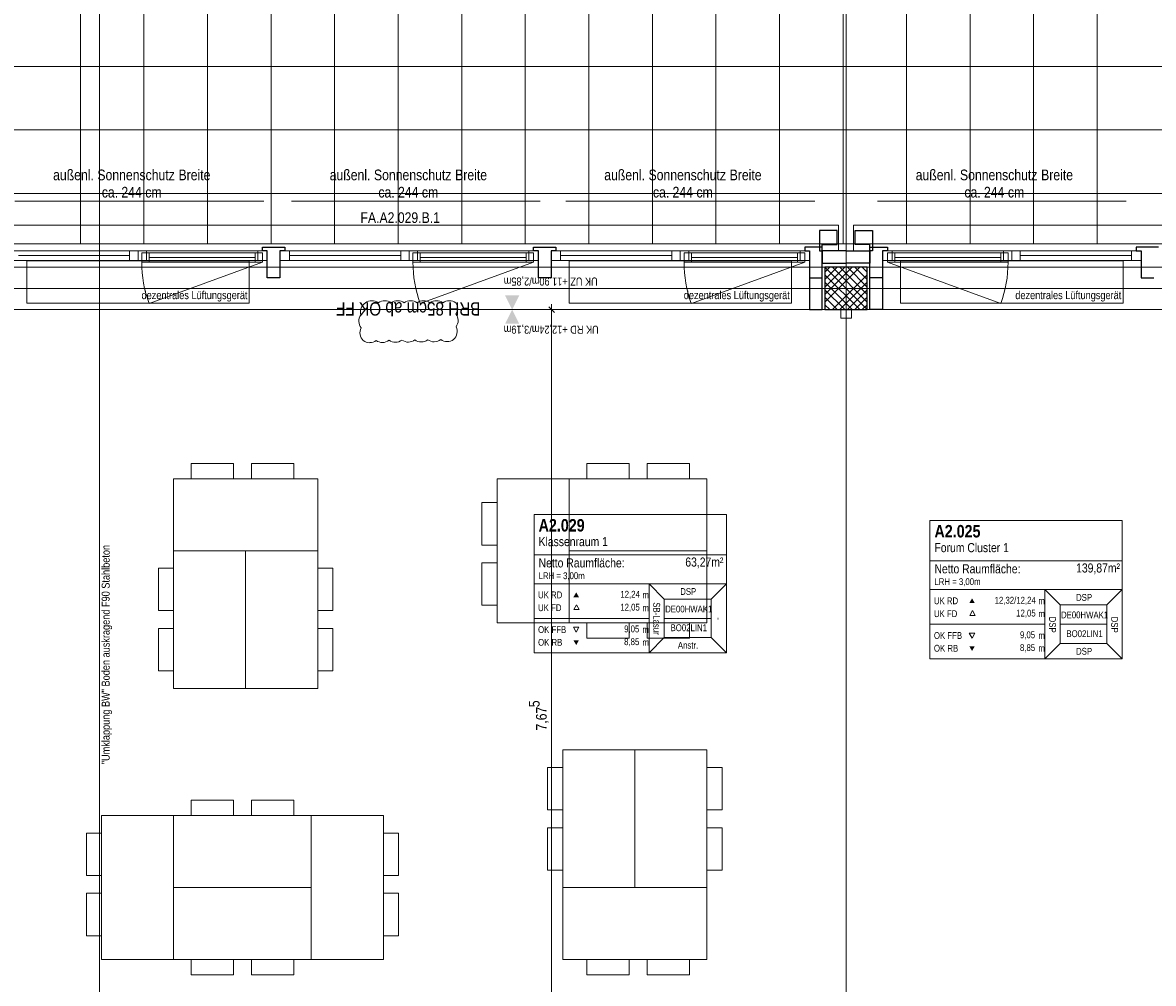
# Model space of a CAD drawing. Extents: x -620 to 300, y 62 to 1112.
# Tile 208 of 235: x -446 to -233, y 643 to 825. Entities that reach past the tile are written whole.
import ezdxf
from ezdxf.lldxf.tags import DXFTag

# ---------------------------------------------------------------- set-up
doc = ezdxf.new("R2010")
doc.units = 0
doc.layers.get('0').update_dxf_attribs({"lineweight": 13})
for name, color, linetype, lineweight, true_color in [('30 -33 Aussenwände- 3 Aussenstützen', 7, 'Continuous', 50, 0x0000dd), ('30 -33 Aussenwände- 7 Fassade_ Elemente', 7, 'Continuous', 9, 0x00aacc), ('30 -34 Innenwände- 6 Elemente', 7, 'Continuous', 9, 0xff6633), ('30 -35 Decken- 1 Konstruktion-Träger- Stahlbeton', 7, 'Continuous', 13, 0x33aa00), ('30 -38 konstruktive Einbauten-Mobile Trennwand', 7, 'Continuous', 9, 0x944cff), ('60- 61 allgemeine Ausstattung- 1 Möbel', 9, 'Continuous', 9, 0x808080), ('60- 61 allgemeine Ausstattung- 4 Terrassen', 9, 'Continuous', 9, 0x808080), ('70 -72 Beschriftung- 1 Beschriftung allgemein', 7, 'Continuous', 9, 0xff6633), ('70 -75 Raumstempel- 1 Raumstempel-A06CPVE3L0', 1, 'Continuous', 50, 0xff0000), ('70 -76 Bemaßung- 2 Allgemein', 9, 'Continuous', 5, 0x808080), ('70 -77 Revision- 2 Wolken', 7, 'Continuous', 18, 0x944cff)]:
    doc.layers.add(name, color=color, linetype=linetype, lineweight=lineweight, true_color=true_color)
doc.layers.add('30 -33 Aussenwände- 8 Sonnenschutz', color=7, linetype='Continuous', lineweight=9)
doc.layers.add('70 -71 Achsen- 1 Gebäudeachsen', color=7, linetype='STRICHPUNKT2-A06CPVE5L0', lineweight=18)
doc.styles.get("Standard").update_dxf_attribs({"font": 'ARIALN.TTF'})
tags = doc.linetypes.add('grob-A06CPVE1L0', pattern=[14, 3, -8, 3]).pattern_tags.tags
tags[8:9] = [DXFTag(74, 4), DXFTag(75, 0), DXFTag(340, '0'), DXFTag(46, 0.0), DXFTag(50, 0.0), DXFTag(44, 0.0), DXFTag(45, 0.0)]
tags[6:7] = [DXFTag(74, 4), DXFTag(75, 0), DXFTag(340, '0'), DXFTag(46, 0.0), DXFTag(50, 0.0), DXFTag(44, 0.0), DXFTag(45, 0.0)]
tags[4:5] = [DXFTag(74, 4), DXFTag(75, 0), DXFTag(340, '0'), DXFTag(46, 0.0), DXFTag(50, 0.0), DXFTag(44, 0.0), DXFTag(45, 0.0)]
tags = doc.linetypes.add('STRICHPUNKT2-A06CPVE5L0', pattern=[12.7, 6.35, -3.175, 0, -3.175]).pattern_tags.tags
tags[10:11] = [DXFTag(74, 4), DXFTag(75, 0), DXFTag(340, '0'), DXFTag(46, 0.0), DXFTag(50, 0.0), DXFTag(44, 0.0), DXFTag(45, 0.0)]
tags[8:9] = [DXFTag(74, 4), DXFTag(75, 0), DXFTag(340, '0'), DXFTag(46, 0.0), DXFTag(50, 0.0), DXFTag(44, 0.0), DXFTag(45, 0.0)]
tags[6:7] = [DXFTag(74, 4), DXFTag(75, 0), DXFTag(340, '0'), DXFTag(46, 0.0), DXFTag(50, 0.0), DXFTag(44, 0.0), DXFTag(45, 0.0)]
tags[4:5] = [DXFTag(74, 4), DXFTag(75, 0), DXFTag(340, '0'), DXFTag(46, 0.0), DXFTag(50, 0.0), DXFTag(44, 0.0), DXFTag(45, 0.0)]

# ---------------------------------------------------------------- blocks, each defined once
blk = doc.blocks.new('Referenz-A06CPVE6L0')
at = {"layer": '30 -33 Aussenwände- 3 Aussenstützen', "color": 0, "lineweight": 9}
for p, q in [((-294.58, 778.45), (-286.58, 770.45)), ((-287.99, 778.45), (-294.58, 771.87)), ((-289.41, 778.45), (-294.58, 773.28)), ((-290.82, 778.45), (-294.58, 774.7)), ((-292.24, 778.45), (-294.58, 776.11)), ((-293.65, 778.45), (-294.58, 777.52)), ((-293.16, 778.45), (-286.58, 771.87)), ((-291.75, 778.45), (-286.58, 773.28)), ((-290.34, 778.45), (-286.58, 774.7)), ((-288.92, 778.45), (-286.58, 776.11)), ((-287.51, 778.45), (-286.58, 777.52)), ((-294.58, 777.04), (-287.99, 770.45)), ((-294.58, 775.62), (-289.41, 770.45)), ((-286.58, 777.04), (-293.16, 770.45)), ((-286.58, 775.62), (-291.75, 770.45)), ((-290.58, 775.45), (-290.58, 773.45)), ((-294.58, 774.21), (-290.82, 770.45)), ((-291.58, 774.45), (-289.58, 774.45)), ((-286.58, 774.21), (-290.34, 770.45)), ((-294.58, 772.8), (-292.24, 770.45)), ((-294.58, 771.38), (-293.65, 770.45)), ((-286.58, 772.8), (-288.92, 770.45)), ((-286.58, 771.38), (-287.51, 770.45))]:
    blk.add_line(p, q, dxfattribs=at)
at = {"layer": '30 -33 Aussenwände- 3 Aussenstützen', "color": 0, "linetype": 'Continuous', "lineweight": 25, "ltscale": 0.25}
for p, q in [((-286.58, 778.45), (-294.58, 778.45)), ((-294.58, 778.45), (-294.58, 770.45)), ((-286.58, 770.45), (-286.58, 778.45)), ((-294.58, 770.45), (-286.58, 770.45))]:
    blk.add_line(p, q, dxfattribs=at)
at = {"layer": '30 -33 Aussenwände- 7 Fassade_ Elemente', "color": 0, "linetype": 'Continuous', "ltscale": 0.13}
for p, q in [((-454.18, 786.39), (-291.98, 786.39)), ((-291.98, 786.39), (-291.98, 781.55)), ((-126.98, 786.39), (-289.18, 786.39)), ((-289.18, 786.39), (-289.18, 781.55)), ((-424.28, 781.55), (-448.68, 781.55)), ((-424.28, 779.75), (-424.28, 781.55)), ((-399.88, 781.55), (-424.28, 781.55)), ((-399.88, 779.75), (-399.88, 781.55)), ((-373.08, 781.55), (-397.48, 781.55)), ((-397.48, 781.55), (-397.48, 779.75)), ((-348.68, 781.55), (-373.08, 781.55)), ((-373.08, 781.55), (-373.08, 779.75)), ((-348.68, 779.75), (-348.68, 781.55)), ((-321.88, 781.55), (-346.28, 781.55)), ((-346.28, 781.55), (-346.28, 779.75)), ((-321.88, 779.75), (-321.88, 781.55)), ((-297.48, 781.55), (-321.88, 781.55)), ((-297.48, 779.75), (-297.48, 781.55)), ((-295.08, 781.55), (-295.08, 770.45)), ((-291.98, 781.55), (-295.08, 781.55)), ((-289.18, 781.55), (-286.08, 781.55)), ((-286.08, 781.55), (-286.08, 770.45)), ((-283.68, 781.55), (-259.28, 781.55)), ((-283.68, 779.75), (-283.68, 781.55)), ((-259.28, 781.55), (-234.88, 781.55)), ((-259.28, 779.75), (-259.28, 781.55)), ((-234.88, 781.55), (-234.88, 779.75)), ((-448.68, 779.75), (-424.28, 779.75)), ((-424.28, 779.75), (-399.88, 779.75)), ((-400.78, 781.2), (-423.58, 781.2)), ((-423.58, 781.2), (-423.58, 779.4)), ((-423.58, 779.4), (-400.78, 779.4)), ((-400.78, 779.4), (-400.78, 781.2)), ((-397.48, 779.75), (-373.08, 779.75)), ((-373.08, 779.75), (-348.68, 779.75)), ((-349.58, 781.2), (-372.38, 781.2)), ((-372.38, 781.2), (-372.38, 779.4)), ((-372.38, 779.4), (-349.58, 779.4)), ((-349.58, 779.4), (-349.58, 781.2)), ((-346.28, 779.75), (-321.88, 779.75)), ((-321.88, 779.75), (-297.48, 779.75)), ((-298.38, 781.2), (-321.18, 781.2)), ((-321.18, 781.2), (-321.18, 779.4)), ((-321.18, 779.4), (-298.38, 779.4)), ((-298.38, 779.4), (-298.38, 781.2)), ((-259.28, 779.75), (-283.68, 779.75)), ((-282.78, 781.2), (-259.98, 781.2)), ((-282.78, 779.4), (-282.78, 781.2)), ((-259.98, 779.4), (-282.78, 779.4)), ((-259.98, 781.2), (-259.98, 779.4)), ((-234.88, 779.75), (-259.28, 779.75)), ((-290.58, 775.45), (-290.58, 773.45)), ((-290.58, 775.45), (-290.58, 773.45)), ((-289.58, 774.45), (-291.58, 774.45)), ((-291.58, 774.45), (-289.58, 774.45)), ((-295.08, 770.45), (-451.08, 770.45)), ((-286.08, 770.45), (-130.08, 770.45))]:
    blk.add_line(p, q, dxfattribs=at)
at = {"layer": '30 -33 Aussenwände- 7 Fassade_ Elemente', "color": 0, "linetype": 'Continuous', "lineweight": 25, "ltscale": 0.25}
for p, q in [((-292.28, 785.39), (-295.58, 785.39)), ((-295.58, 785.39), (-295.58, 781.55)), ((-292.28, 782.75), (-292.28, 785.39)), ((-288.88, 782.75), (-288.88, 785.39)), ((-288.88, 785.39), (-285.58, 785.39)), ((-285.58, 785.39), (-285.58, 781.55)), ((-400.78, 781.55), (-400.78, 782.25)), ((-400.78, 782.25), (-396.58, 782.25)), ((-399.88, 781.55), (-400.78, 781.55)), ((-399.88, 776.45), (-399.88, 781.55)), ((-396.58, 781.55), (-397.48, 781.55)), ((-397.48, 781.55), (-397.48, 776.45)), ((-396.58, 782.25), (-396.58, 781.55)), ((-349.58, 781.55), (-349.58, 782.25)), ((-349.58, 782.25), (-345.38, 782.25)), ((-348.68, 781.55), (-349.58, 781.55)), ((-348.68, 776.45), (-348.68, 781.55)), ((-345.38, 781.55), (-346.28, 781.55)), ((-346.28, 781.55), (-346.28, 776.45)), ((-345.38, 782.25), (-345.38, 781.55)), ((-298.38, 782.25), (-298.38, 781.55)), ((-295.08, 782.25), (-298.38, 782.25)), ((-298.38, 781.55), (-297.48, 781.55)), ((-297.48, 781.55), (-297.48, 776.45)), ((-295.58, 781.55), (-295.08, 781.55)), ((-295.08, 781.55), (-295.08, 782.75)), ((-295.08, 782.75), (-292.28, 782.75)), ((-295.08, 776.45), (-295.08, 782.25)), ((-290.58, 781.55), (-295.08, 781.55)), ((-295.08, 781.55), (-295.08, 779.25)), ((-290.58, 781.55), (-286.08, 781.55)), ((-286.08, 782.75), (-288.88, 782.75)), ((-286.08, 781.55), (-286.08, 782.75)), ((-286.08, 776.45), (-286.08, 782.25)), ((-286.08, 782.25), (-282.78, 782.25)), ((-286.08, 781.55), (-286.08, 779.25)), ((-285.58, 781.55), (-286.08, 781.55)), ((-282.78, 781.55), (-283.68, 781.55)), ((-283.68, 781.55), (-283.68, 776.45)), ((-282.78, 782.25), (-282.78, 781.55)), ((-235.78, 782.25), (-235.78, 781.55)), ((-231.58, 782.25), (-235.78, 782.25)), ((-235.78, 781.55), (-234.88, 781.55)), ((-234.88, 781.55), (-234.88, 776.45)), ((-295.08, 779.25), (-290.58, 779.25)), ((-286.08, 779.25), (-290.58, 779.25)), ((-397.48, 776.45), (-399.88, 776.45)), ((-346.28, 776.45), (-348.68, 776.45)), ((-297.48, 776.45), (-295.08, 776.45)), ((-297.48, 776.45), (-297.48, 770.45)), ((-295.08, 770.45), (-295.08, 776.45)), ((-283.68, 776.45), (-286.08, 776.45)), ((-286.08, 770.45), (-286.08, 776.45)), ((-283.68, 776.45), (-283.68, 770.45)), ((-234.88, 776.45), (-232.48, 776.45)), ((-297.48, 770.45), (-295.08, 770.45)), ((-283.68, 770.45), (-286.08, 770.45))]:
    blk.add_line(p, q, dxfattribs=at)
at = {"layer": '30 -33 Aussenwände- 7 Fassade_ Elemente', "color": 0, "linetype": 'Continuous', "lineweight": 18, "ltscale": 0.18}
for p, q in [((-424.28, 781.55), (-425.88, 781.55)), ((-425.88, 781.55), (-425.88, 779.75)), ((-422.68, 781.55), (-424.28, 781.55)), ((-424.28, 781.55), (-424.28, 779.75)), ((-422.68, 779.75), (-422.68, 781.55)), ((-399.88, 781.55), (-401.68, 781.55)), ((-401.68, 781.55), (-401.68, 779.75)), ((-399.88, 779.75), (-399.88, 781.55)), ((-395.68, 781.55), (-397.48, 781.55)), ((-397.48, 781.55), (-397.48, 779.75)), ((-395.68, 779.75), (-395.68, 781.55)), ((-373.08, 781.55), (-374.68, 781.55)), ((-374.68, 781.55), (-374.68, 779.75)), ((-373.08, 779.75), (-373.08, 781.55)), ((-371.48, 781.55), (-373.08, 781.55)), ((-371.48, 779.75), (-371.48, 781.55)), ((-348.68, 781.55), (-350.48, 781.55)), ((-350.48, 781.55), (-350.48, 779.75)), ((-348.68, 779.75), (-348.68, 781.55)), ((-344.48, 781.55), (-346.28, 781.55)), ((-346.28, 781.55), (-346.28, 779.75)), ((-344.48, 779.75), (-344.48, 781.55)), ((-321.88, 781.55), (-323.48, 781.55)), ((-323.48, 781.55), (-323.48, 779.75)), ((-321.88, 779.75), (-321.88, 781.55)), ((-320.28, 781.55), (-321.88, 781.55)), ((-320.28, 779.75), (-320.28, 781.55)), ((-297.48, 781.55), (-299.28, 781.55)), ((-299.28, 781.55), (-299.28, 779.75)), ((-297.48, 779.75), (-297.48, 781.55)), ((-283.68, 781.55), (-281.88, 781.55)), ((-283.68, 779.75), (-283.68, 781.55)), ((-281.88, 781.55), (-281.88, 779.75)), ((-260.88, 781.55), (-259.28, 781.55)), ((-260.88, 779.75), (-260.88, 781.55)), ((-259.28, 781.55), (-257.68, 781.55)), ((-259.28, 779.75), (-259.28, 781.55)), ((-257.68, 781.55), (-257.68, 779.75)), ((-236.68, 781.55), (-234.88, 781.55)), ((-236.68, 779.75), (-236.68, 781.55)), ((-234.88, 781.55), (-234.88, 779.75)), ((-425.88, 780.65), (-446.88, 780.65)), ((-425.88, 779.75), (-424.28, 779.75)), ((-424.28, 779.75), (-422.68, 779.75)), ((-422.18, 781.2), (-423.58, 781.2)), ((-423.58, 781.2), (-423.58, 779.4)), ((-423.58, 779.4), (-422.18, 779.4)), ((-422.18, 779.4), (-422.18, 781.2)), ((-422.18, 780.3), (-402.18, 780.3)), ((-400.78, 781.2), (-402.18, 781.2)), ((-402.18, 781.2), (-402.18, 779.4)), ((-402.18, 779.4), (-400.78, 779.4)), ((-401.68, 779.75), (-399.88, 779.75)), ((-400.78, 779.4), (-400.78, 781.2)), ((-397.48, 779.75), (-395.68, 779.75)), ((-374.68, 780.65), (-395.68, 780.65)), ((-374.68, 779.75), (-373.08, 779.75)), ((-373.08, 779.75), (-371.48, 779.75)), ((-370.98, 781.2), (-372.38, 781.2)), ((-372.38, 781.2), (-372.38, 779.4)), ((-372.38, 779.4), (-370.98, 779.4)), ((-370.98, 779.4), (-370.98, 781.2)), ((-370.98, 780.3), (-350.98, 780.3)), ((-349.58, 781.2), (-350.98, 781.2)), ((-350.98, 781.2), (-350.98, 779.4)), ((-350.98, 779.4), (-349.58, 779.4)), ((-350.48, 779.75), (-348.68, 779.75)), ((-349.58, 779.4), (-349.58, 781.2)), ((-346.28, 779.75), (-344.48, 779.75)), ((-323.48, 780.65), (-344.48, 780.65)), ((-323.48, 779.75), (-321.88, 779.75)), ((-321.88, 779.75), (-320.28, 779.75)), ((-319.78, 781.2), (-321.18, 781.2)), ((-321.18, 781.2), (-321.18, 779.4)), ((-321.18, 779.4), (-319.78, 779.4)), ((-319.78, 779.4), (-319.78, 781.2)), ((-319.78, 780.3), (-299.78, 780.3)), ((-298.38, 781.2), (-299.78, 781.2)), ((-299.78, 781.2), (-299.78, 779.4)), ((-299.78, 779.4), (-298.38, 779.4)), ((-299.28, 779.75), (-297.48, 779.75)), ((-298.38, 779.4), (-298.38, 781.2)), ((-281.88, 779.75), (-283.68, 779.75)), ((-282.78, 781.2), (-281.38, 781.2)), ((-282.78, 779.4), (-282.78, 781.2)), ((-281.38, 779.4), (-282.78, 779.4)), ((-281.38, 781.2), (-281.38, 779.4)), ((-261.38, 780.3), (-281.38, 780.3)), ((-261.38, 781.2), (-259.98, 781.2)), ((-261.38, 779.4), (-261.38, 781.2)), ((-259.98, 779.4), (-261.38, 779.4)), ((-259.28, 779.75), (-260.88, 779.75)), ((-259.98, 781.2), (-259.98, 779.4)), ((-257.68, 779.75), (-259.28, 779.75)), ((-257.68, 780.65), (-236.68, 780.65)), ((-234.88, 779.75), (-236.68, 779.75))]:
    blk.add_line(p, q, dxfattribs=at)
at = {"layer": '30 -33 Aussenwände- 7 Fassade_ Elemente', "color": 0, "linetype": 'grob-A06CPVE1L0', "ltscale": 0.13}
for p, q in [((-445.28, 779.65), (-403.28, 779.65)), ((-445.28, 771.65), (-445.28, 779.65)), ((-400.78, 779.4), (-422.2, 771.61)), ((-403.28, 779.65), (-403.28, 771.65)), ((-349.58, 779.4), (-371, 771.61)), ((-342.88, 779.65), (-300.88, 779.65)), ((-342.88, 771.65), (-342.88, 779.65)), ((-298.38, 779.4), (-319.8, 771.61)), ((-300.88, 779.65), (-300.88, 771.65)), ((-282.78, 779.4), (-261.35, 771.61)), ((-280.28, 779.65), (-238.28, 779.65)), ((-280.28, 771.65), (-280.28, 779.65)), ((-238.28, 779.65), (-238.28, 771.65)), ((-403.28, 771.65), (-445.28, 771.65)), ((-300.88, 771.65), (-342.88, 771.65)), ((-238.28, 771.65), (-280.28, 771.65))]:
    blk.add_line(p, q, dxfattribs=at)
for centre, major_axis in [((-400.78, 779.4), (-22.8, 0)), ((-349.58, 779.4), (-22.8, 0)), ((-298.38, 779.4), (-22.8, 0)), ((-282.78, 779.4), (21.42, -7.8))]:
    blk.add_ellipse(centre, major_axis=major_axis, ratio=1, start_param=0, end_param=0.349066, dxfattribs=at)
at = {"layer": '30 -33 Aussenwände- 8 Sonnenschutz', "color": 0, "linetype": 'Continuous', "ltscale": 0.13}
for p, q in [((-400.55, 790.93), (-447.55, 790.93)), ((-348.32, 790.93), (-395.32, 790.93)), ((-296.47, 790.93), (-343.47, 790.93)), ((-237.66, 790.93), (-284.66, 790.93))]:
    blk.add_line(p, q, dxfattribs=at)
at = {"layer": '30 -34 Innenwände- 6 Elemente', "color": 0, "linetype": 'grob-A06CPVE1L0', "ltscale": 0.13}
blk.add_line((-431.58, 1007.25), (-431.58, 388.45), dxfattribs=at)
at = {"layer": '30 -35 Decken- 1 Konstruktion-Träger- Stahlbeton', "color": 0, "linetype": 'grob-A06CPVE1L0', "lineweight": -2, "ltscale": 0.13}
for p, q in [((-129.58, 778.45), (-451.58, 778.45)), ((-129.58, 770.45), (-451.58, 770.45))]:
    blk.add_line(p, q, dxfattribs=at)
at = {"layer": '30 -38 konstruktive Einbauten-Mobile Trennwand', "color": 0, "linetype": 'Continuous', "ltscale": 0.13}
for p, q in [((-291.58, 770.45), (-289.58, 770.45)), ((-291.58, 768.85), (-291.58, 770.45)), ((-289.58, 768.85), (-291.58, 768.85)), ((-289.58, 770.45), (-289.58, 768.85))]:
    blk.add_line(p, q, dxfattribs=at)
at = {"layer": '30 -38 konstruktive Einbauten-Mobile Trennwand', "color": 0, "linetype": 'grob-A06CPVE1L0', "ltscale": 0.13}
blk.add_line((-290.58, 616.95), (-290.58, 768.85), dxfattribs=at)
at = {"layer": '60- 61 allgemeine Ausstattung- 1 Möbel', "color": 0, "linetype": 'Continuous', "ltscale": 0.13}
for p, q in [((-414.25, 738.5), (-414.25, 741.38)), ((-414.25, 741.38), (-406.25, 741.38)), ((-406.25, 741.38), (-406.25, 738.5)), ((-402.86, 738.5), (-402.86, 741.38)), ((-402.86, 741.38), (-394.86, 741.38)), ((-394.86, 741.38), (-394.86, 738.5)), ((-339.56, 738.49), (-339.56, 741.37)), ((-339.56, 741.37), (-331.56, 741.37)), ((-331.56, 741.37), (-331.56, 738.49)), ((-328.17, 738.49), (-328.17, 741.37)), ((-328.17, 741.37), (-320.17, 741.37)), ((-320.17, 741.37), (-320.17, 738.49)), ((-417.56, 724.9), (-417.56, 738.5)), ((-417.56, 738.5), (-390.36, 738.5)), ((-406.25, 738.5), (-414.25, 738.5)), ((-394.86, 738.5), (-402.86, 738.5)), ((-390.36, 738.5), (-390.36, 724.9)), ((-356.47, 711.29), (-356.47, 738.49)), ((-356.47, 738.49), (-342.87, 738.49)), ((-342.87, 738.49), (-342.87, 711.29)), ((-342.87, 724.89), (-342.87, 738.49)), ((-342.87, 738.49), (-316.87, 738.49)), ((-331.56, 738.49), (-339.56, 738.49)), ((-320.17, 738.49), (-328.17, 738.49)), ((-316.87, 738.49), (-316.87, 724.89)), ((-359.35, 733.99), (-356.47, 733.99)), ((-359.35, 725.99), (-359.35, 733.99)), ((-356.47, 733.99), (-356.47, 725.99)), ((-417.56, 698.9), (-417.56, 724.9)), ((-417.56, 724.9), (-403.96, 724.9)), ((-390.36, 724.9), (-417.56, 724.9)), ((-403.96, 724.9), (-403.96, 698.9)), ((-403.96, 698.9), (-403.96, 724.9)), ((-403.96, 724.9), (-390.36, 724.9)), ((-390.36, 724.9), (-390.36, 698.9)), ((-356.47, 725.99), (-359.35, 725.99)), ((-342.87, 711.29), (-342.87, 724.89)), ((-342.87, 724.89), (-316.87, 724.89)), ((-316.87, 724.89), (-342.87, 724.89)), ((-316.87, 724.89), (-316.87, 711.29)), ((-359.35, 722.6), (-356.47, 722.6)), ((-359.35, 714.6), (-359.35, 722.6)), ((-356.47, 722.6), (-356.47, 714.6)), ((-420.44, 721.59), (-417.56, 721.59)), ((-420.44, 713.59), (-420.44, 721.59)), ((-417.56, 721.59), (-417.56, 713.59)), ((-390.36, 713.59), (-390.36, 721.59)), ((-390.36, 721.59), (-387.48, 721.59)), ((-387.48, 721.59), (-387.48, 713.59)), ((-417.56, 713.59), (-420.44, 713.59)), ((-387.48, 713.59), (-390.36, 713.59)), ((-356.47, 714.6), (-359.35, 714.6)), ((-342.87, 711.29), (-356.47, 711.29)), ((-316.87, 711.29), (-342.87, 711.29)), ((-339.56, 708.41), (-339.56, 711.29)), ((-339.56, 711.29), (-331.56, 711.29)), ((-331.56, 711.29), (-331.56, 708.41)), ((-328.17, 708.41), (-328.17, 711.29)), ((-328.17, 711.29), (-320.17, 711.29)), ((-320.17, 711.29), (-320.17, 708.41)), ((-420.44, 710.2), (-417.56, 710.2)), ((-420.44, 702.2), (-420.44, 710.2)), ((-417.56, 710.2), (-417.56, 702.2)), ((-390.36, 702.2), (-390.36, 710.2)), ((-390.36, 710.2), (-387.48, 710.2)), ((-387.48, 710.2), (-387.48, 702.2)), ((-331.56, 708.41), (-339.56, 708.41)), ((-320.17, 708.41), (-328.17, 708.41)), ((-417.56, 702.2), (-420.44, 702.2)), ((-387.48, 702.2), (-390.36, 702.2)), ((-403.96, 698.9), (-417.56, 698.9)), ((-390.36, 698.9), (-403.96, 698.9)), ((-344.07, 661.29), (-344.07, 687.29)), ((-344.07, 687.29), (-330.47, 687.29)), ((-330.47, 661.29), (-330.47, 687.29)), ((-330.47, 687.29), (-316.87, 687.29)), ((-330.47, 687.29), (-330.47, 661.29)), ((-316.87, 687.29), (-316.87, 661.29)), ((-346.95, 683.99), (-344.07, 683.99)), ((-346.95, 675.99), (-346.95, 683.99)), ((-344.07, 683.99), (-344.07, 675.99)), ((-316.87, 675.99), (-316.87, 683.99)), ((-316.87, 683.99), (-313.99, 683.99)), ((-313.99, 683.99), (-313.99, 675.99)), ((-414.25, 674.9), (-414.25, 677.78)), ((-414.25, 677.78), (-406.25, 677.78)), ((-406.25, 677.78), (-406.25, 674.9)), ((-402.86, 674.9), (-402.86, 677.78)), ((-402.86, 677.78), (-394.86, 677.78)), ((-394.86, 677.78), (-394.86, 674.9)), ((-431.16, 647.7), (-431.16, 674.9)), ((-431.16, 674.9), (-417.56, 674.9)), ((-417.56, 674.9), (-391.56, 674.9)), ((-417.56, 661.3), (-417.56, 674.9)), ((-417.56, 674.9), (-417.56, 647.7)), ((-406.25, 674.9), (-414.25, 674.9)), ((-394.86, 674.9), (-402.86, 674.9)), ((-391.56, 674.9), (-391.56, 661.3)), ((-391.56, 647.7), (-391.56, 674.9)), ((-391.56, 674.9), (-377.96, 674.9)), ((-377.96, 674.9), (-377.96, 647.7)), ((-344.07, 675.99), (-346.95, 675.99)), ((-313.99, 675.99), (-316.87, 675.99)), ((-434.04, 671.59), (-431.16, 671.59)), ((-434.04, 663.59), (-434.04, 671.59)), ((-431.16, 671.59), (-431.16, 663.59)), ((-377.96, 663.59), (-377.96, 671.59)), ((-377.96, 671.59), (-375.08, 671.59)), ((-375.08, 671.59), (-375.08, 663.59)), ((-346.95, 672.6), (-344.07, 672.6)), ((-346.95, 664.6), (-346.95, 672.6)), ((-344.07, 672.6), (-344.07, 664.6)), ((-316.87, 664.6), (-316.87, 672.6)), ((-316.87, 672.6), (-313.99, 672.6)), ((-313.99, 672.6), (-313.99, 664.6)), ((-344.07, 664.6), (-346.95, 664.6)), ((-313.99, 664.6), (-316.87, 664.6)), ((-431.16, 663.59), (-434.04, 663.59)), ((-375.08, 663.59), (-377.96, 663.59)), ((-434.04, 660.2), (-431.16, 660.2)), ((-434.04, 652.2), (-434.04, 660.2)), ((-431.16, 660.2), (-431.16, 652.2)), ((-391.56, 661.3), (-417.56, 661.3)), ((-417.56, 661.3), (-391.56, 661.3)), ((-417.56, 647.7), (-417.56, 661.3)), ((-391.56, 661.3), (-391.56, 647.7)), ((-377.96, 652.2), (-377.96, 660.2)), ((-377.96, 660.2), (-375.08, 660.2)), ((-375.08, 660.2), (-375.08, 652.2)), ((-344.07, 661.29), (-316.87, 661.29)), ((-344.07, 647.69), (-344.07, 661.29)), ((-330.47, 661.29), (-344.07, 661.29)), ((-316.87, 661.29), (-330.47, 661.29)), ((-316.87, 661.29), (-316.87, 647.69)), ((-431.16, 652.2), (-434.04, 652.2)), ((-375.08, 652.2), (-377.96, 652.2)), ((-417.56, 647.7), (-431.16, 647.7)), ((-391.56, 647.7), (-417.56, 647.7)), ((-414.25, 644.82), (-414.25, 647.7)), ((-414.25, 647.7), (-406.25, 647.7)), ((-406.25, 647.7), (-406.25, 644.82)), ((-402.86, 644.82), (-402.86, 647.7)), ((-402.86, 647.7), (-394.86, 647.7)), ((-394.86, 647.7), (-394.86, 644.82)), ((-377.96, 647.7), (-391.56, 647.7)), ((-316.87, 647.69), (-344.07, 647.69)), ((-339.56, 644.81), (-339.56, 647.69)), ((-339.56, 647.69), (-331.56, 647.69)), ((-331.56, 647.69), (-331.56, 644.81)), ((-328.17, 644.81), (-328.17, 647.69)), ((-328.17, 647.69), (-320.17, 647.69)), ((-320.17, 647.69), (-320.17, 644.81)), ((-406.25, 644.82), (-414.25, 644.82)), ((-394.86, 644.82), (-402.86, 644.82)), ((-331.56, 644.81), (-339.56, 644.81)), ((-320.17, 644.81), (-328.17, 644.81))]:
    blk.add_line(p, q, dxfattribs=at)
at = {"layer": '60- 61 allgemeine Ausstattung- 4 Terrassen', "color": 0}
for p, q in [((-435.16, 782.85), (-435.16, 1004.85)), ((-423.16, 782.85), (-423.16, 1004.85)), ((-411.16, 782.85), (-411.16, 1004.85)), ((-399.16, 782.85), (-399.16, 1004.85)), ((-387.16, 782.85), (-387.16, 1004.85)), ((-375.16, 782.85), (-375.16, 1004.85)), ((-363.16, 782.85), (-363.16, 1004.85)), ((-351.16, 782.85), (-351.16, 1004.85)), ((-339.16, 782.85), (-339.16, 1004.85)), ((-327.16, 782.85), (-327.16, 1004.85)), ((-315.16, 782.85), (-315.16, 1004.85)), ((-303.16, 782.85), (-303.16, 1004.85)), ((-291.16, 782.85), (-291.16, 1004.85)), ((-279.16, 782.85), (-279.16, 1004.85)), ((-267.16, 782.85), (-267.16, 1004.85)), ((-255.16, 782.85), (-255.16, 1004.85)), ((-243.16, 782.85), (-243.16, 839.34)), ((-453.08, 816.39), (-133.98, 816.39)), ((-453.08, 804.39), (-133.98, 804.39)), ((-453.08, 792.39), (-133.98, 792.39)), ((-453.08, 782.85), (-133.98, 782.85))]:
    blk.add_line(p, q, dxfattribs=at)
at = {"layer": '70 -71 Achsen- 1 Gebäudeachsen', "color": 0, "linetype": 'STRICHPUNKT2-A06CPVE5L0', "ltscale": 0.18}
for p, q in [((-290.58, 1084.39), (-290.58, 84.95)), ((-538.63, 774.45), (76.59, 774.45))]:
    blk.add_line(p, q, dxfattribs=at)
at = {"layer": '70 -75 Raumstempel- 1 Raumstempel-A06CPVE3L0', "color": 0, "lineweight": 9}
for p, q in [((-349.51, 731.75), (-349.51, 705.61)), ((-313.18, 731.75), (-349.51, 731.75)), ((-313.18, 705.61), (-313.18, 731.75)), ((-274.76, 730.63), (-274.76, 704.49)), ((-238.43, 730.63), (-274.76, 730.63)), ((-238.43, 704.49), (-238.43, 730.63)), ((-313.18, 724.15), (-349.51, 724.15)), ((-238.43, 723.03), (-274.76, 723.03)), ((-349.51, 718.68), (-327.78, 718.68)), ((-324.9, 715.78), (-327.78, 718.68)), ((-313.18, 718.68), (-327.78, 718.68)), ((-327.78, 718.68), (-327.78, 705.61)), ((-316.07, 715.78), (-313.18, 718.68)), ((-274.76, 717.56), (-253.03, 717.56)), ((-250.14, 714.66), (-253.03, 717.56)), ((-238.43, 717.56), (-253.03, 717.56)), ((-253.03, 717.56), (-253.03, 704.49)), ((-241.32, 714.66), (-238.43, 717.56)), ((-324.9, 708.51), (-324.9, 715.78)), ((-324.9, 715.78), (-316.07, 715.78)), ((-316.07, 708.51), (-316.07, 715.78)), ((-341.47, 714.72), (-341.99, 713.81)), ((-341.99, 713.81), (-340.95, 713.81)), ((-340.95, 713.81), (-341.47, 714.72)), ((-266.72, 713.6), (-267.24, 712.69)), ((-266.2, 712.69), (-266.72, 713.6)), ((-250.14, 707.39), (-250.14, 714.66)), ((-250.14, 714.66), (-241.32, 714.66)), ((-241.32, 707.39), (-241.32, 714.66)), ((-349.51, 712.14), (-327.78, 712.14)), ((-316.07, 712.14), (-324.9, 712.14)), ((-267.24, 712.69), (-266.2, 712.69)), ((-341.54, 709.54), (-342.07, 710.45)), ((-342.07, 710.45), (-341.02, 710.45)), ((-341.02, 710.45), (-341.54, 709.54)), ((-274.76, 711.02), (-253.03, 711.02)), ((-266.79, 708.42), (-267.31, 709.33)), ((-267.31, 709.33), (-266.27, 709.33)), ((-266.27, 709.33), (-266.79, 708.42)), ((-241.32, 711.02), (-250.14, 711.02)), ((-324.9, 708.51), (-327.78, 705.61)), ((-324.9, 708.51), (-316.07, 708.51)), ((-316.07, 708.51), (-313.18, 705.61)), ((-250.14, 707.39), (-253.03, 704.49)), ((-250.14, 707.39), (-241.32, 707.39)), ((-241.32, 707.39), (-238.43, 704.49)), ((-313.18, 705.61), (-349.51, 705.61)), ((-238.43, 704.49), (-274.76, 704.49))]:
    blk.add_line(p, q, dxfattribs=at)
at = {"layer": '70 -75 Raumstempel- 1 Raumstempel-A06CPVE3L0', "color": 0, "lineweight": 0}
for points in [[(-341.02, 716.13), (-341.54, 717.04), (-342.07, 716.13)], [(-266.27, 715.01), (-266.79, 715.92), (-267.31, 715.01)], [(-341.02, 708), (-341.54, 707.1), (-342.07, 708)], [(-266.27, 706.88), (-266.79, 705.98), (-267.31, 706.88)]]:
    blk.add_solid(points, dxfattribs=at)
at = {"layer": '70 -76 Bemaßung- 2 Allgemein', "color": 0, "linetype": 'Continuous', "lineweight": 20, "ltscale": 0.2}
blk.add_line((-346.71, 770.98), (-345.65, 769.92), dxfattribs=at)
at = {"layer": '70 -76 Bemaßung- 2 Allgemein', "color": 0, "linetype": 'Continuous', "ltscale": 0.13}
for p, q in [((-346.18, 771.45), (-346.18, 769.39)), ((-348.68, 770.45), (-345.18, 770.45)), ((-346.18, 618.01), (-346.18, 769.39))]:
    blk.add_line(p, q, dxfattribs=at)
at = {"layer": '70 -76 Bemaßung- 2 Allgemein', "color": 0, "lineweight": 0}
for points in [[(-354.97, 773.12), (-353.64, 770.45), (-352.3, 773.12)], [(-354.97, 767.78), (-353.64, 770.45), (-352.3, 767.78)]]:
    blk.add_solid(points, dxfattribs=at)
at = {"layer": '70 -77 Revision- 2 Wolken', "color": 0, "linetype": 'Continuous', "ltscale": 0.18}
for centre, major_axis in [((-380.27, 770), (-1.08, 1.72)), ((-380.13, 770.1), (0, 2.03)), ((-380.13, 770.1), (1.22, 1.63)), ((-377.69, 770.1), (0, 2.03)), ((-377.69, 770.1), (1.22, 1.63)), ((-375.25, 770.1), (0, 2.03)), ((-375.25, 770.1), (1.22, 1.63)), ((-372.81, 770.1), (0, 2.03)), ((-372.81, 770.1), (1.22, 1.63)), ((-370.37, 770.1), (0, 2.03)), ((-370.37, 770.1), (1.22, 1.63)), ((-367.94, 770.1), (0, 2.03)), ((-367.94, 770.1), (1.22, 1.63)), ((-365.5, 770.1), (0, 2.03)), ((-365.5, 770.1), (1.22, 1.63)), ((-365.65, 770.67), (1.73, 0.02)), ((-380.56, 768.28), (-1.66, 1.17)), ((-380.27, 770), (-1.9, 0.73)), ((-365.65, 770.67), (1.39, -1.02)), ((-365.87, 768.41), (2.03, 0.02)), ((-380.56, 768.28), (-2.03, -0.06)), ((-380.35, 766.06), (-1.8, 0.95)), ((-365.87, 768.41), (1.64, -1.2)), ((-366.06, 766.32), (2, -0.39)), ((-380.35, 766.06), (-2.01, -0.32)), ((-380.56, 766.24), (-1.2, -1.64)), ((-380.56, 766.24), (0.03, -2.03)), ((-378.13, 766.27), (-1.2, -1.64)), ((-378.13, 766.27), (0.03, -2.03)), ((-375.69, 766.31), (-1.2, -1.64)), ((-375.69, 766.31), (0.03, -2.03)), ((-373.25, 766.34), (-1.2, -1.64)), ((-373.25, 766.34), (0.03, -2.03)), ((-370.81, 766.37), (-1.2, -1.64)), ((-370.81, 766.37), (0.03, -2.03)), ((-368.37, 766.4), (-1.2, -1.64)), ((-368.37, 766.4), (0.03, -2.03)), ((-365.93, 766.43), (-1.2, -1.64)), ((-365.93, 766.43), (0.03, -2.03)), ((-366.06, 766.32), (1.36, -1.51))]:
    blk.add_ellipse(centre, major_axis=major_axis, ratio=1, start_param=0, end_param=0.643501, dxfattribs=at)
at = {"layer": '30 -33 Aussenwände- 7 Fassade_ Elemente', "color": 0, "linetype": 'ByBlock', "ltscale": 0.13, "char_height": 0.0036, "attachment_point": 1, "rotation": 180}
for s, insert in [('{\\fArial Narrow;IFC_UUID}', (-439.18, 775.19)), ('{\\fArial Narrow;instanceID}', (-439.18, 775.19)), ('{\\fArial Narrow;IFC_UUID}', (-385.18, 775.19)), ('{\\fArial Narrow;instanceID}', (-385.18, 775.19)), ('{\\fArial Narrow;IFC_UUID}', (-336.78, 775.19)), ('{\\fArial Narrow;instanceID}', (-336.78, 775.19)), ('{\\fArial Narrow;instanceID}', (-282.78, 775.19)), ('{\\fArial Narrow;IFC_UUID}', (-282.78, 775.19))]:
    blk.add_mtext(s, dxfattribs=dict(at, insert=insert))
at = {"layer": '30 -33 Aussenwände- 7 Fassade_ Elemente', "color": 0, "linetype": 'ByBlock', "ltscale": 0.13, "char_height": 0.0036, "attachment_point": 1}
for s, insert in [('{\\fArial Narrow;instanceID}', (-298.38, 775.19)), ('{\\fArial Narrow;IFC_UUID}', (-298.38, 775.19)), ('{\\fArial Narrow;IFC_UUID}', (-244.38, 775.19)), ('{\\fArial Narrow;instanceID}', (-244.38, 775.19))]:
    blk.add_mtext(s, dxfattribs=dict(at, insert=insert))
at = {"layer": '30 -33 Aussenwände- 7 Fassade_ Elemente', "color": 0, "linetype": 'Continuous', "ltscale": 0.13, "char_height": 1.5103, "attachment_point": 1}
for insert in [(-423.62, 773.94), (-321.22, 773.94), (-258.62, 773.94)]:
    blk.add_mtext('{\\fArial Narrow;dezentrales Lüftungsgerät}', dxfattribs=dict(at, insert=insert))
at = {"layer": '30 -33 Aussenwände- 7 Fassade_ Elemente', "color": 0, "linetype": 'Continuous', "ltscale": 0.13, "insert": (-359.63, 769.33), "char_height": 2.5172, "attachment_point": 1, "rotation": 180}
blk.add_mtext('{\\fArial Narrow;BRH 85cm ab OK FF}', dxfattribs=at)
at = {"layer": '30 -33 Aussenwände- 8 Sonnenschutz', "color": 0, "linetype": 'Continuous', "ltscale": 0.13, "char_height": 2.0138, "attachment_point": 1}
for s, insert in [('{\\fArial Narrow;außenl.}', (-440.32, 796.9)), ('{\\fArial Narrow;Sonnenschutz}', (-431.96, 796.9)), ('{\\fArial Narrow;Breite}', (-416.64, 796.9)), ('{\\fArial Narrow;außenl.}', (-388.09, 796.9)), ('{\\fArial Narrow;Sonnenschutz}', (-379.73, 796.9)), ('{\\fArial Narrow;Breite}', (-364.4, 796.9)), ('{\\fArial Narrow;außenl.}', (-336.24, 796.9)), ('{\\fArial Narrow;Sonnenschutz}', (-327.88, 796.9)), ('{\\fArial Narrow;Breite}', (-312.56, 796.9)), ('{\\fArial Narrow;außenl.}', (-277.43, 796.9)), ('{\\fArial Narrow;Sonnenschutz}', (-269.07, 796.9)), ('{\\fArial Narrow;Breite}', (-253.75, 796.9)), ('{\\fArial Narrow;ca.}', (-431.12, 793.64)), ('{\\fArial Narrow;244}', (-427.43, 793.64)), ('{\\fArial Narrow;cm}', (-422.91, 793.64)), ('{\\fArial Narrow;ca.}', (-378.89, 793.64)), ('{\\fArial Narrow;244}', (-375.19, 793.64)), ('{\\fArial Narrow;cm}', (-370.68, 793.64)), ('{\\fArial Narrow;ca.}', (-327.04, 793.64)), ('{\\fArial Narrow;244}', (-323.35, 793.64)), ('{\\fArial Narrow;cm}', (-318.83, 793.64)), ('{\\fArial Narrow;ca.}', (-268.23, 793.64)), ('{\\fArial Narrow;244}', (-264.54, 793.64)), ('{\\fArial Narrow;cm}', (-260.02, 793.64))]:
    blk.add_mtext(s, dxfattribs=dict(at, insert=insert))
at = {"layer": '70 -72 Beschriftung- 1 Beschriftung allgemein', "color": 0, "linetype": 'Continuous', "ltscale": 0.13, "insert": (-382.28, 788.83), "char_height": 2.0138, "attachment_point": 1}
blk.add_mtext('{\\fArial Narrow;FA.A2.029.B.1}', dxfattribs=at)
at = {"layer": '70 -72 Beschriftung- 1 Beschriftung allgemein', "color": 0, "linetype": 'Continuous', "ltscale": 0.13, "insert": (-431.15, 684.58), "char_height": 1.5103, "attachment_point": 1, "rotation": 90}
blk.add_mtext('{\\fArial Narrow;"Umklappung BW" Boden auskragend F90 Stahlbeton}', dxfattribs=at)
at = {"layer": '70 -75 Raumstempel- 1 Raumstempel-A06CPVE3L0', "color": 0, "linetype": 'Continuous', "ltscale": 0.5, "attachment_point": 1}
for s, insert, char_height, rotation in [('{\\fArial Narrow|b1|i0;A2.029}', (-348.64, 730.89), 2.3536, 0), ('{\\fArial Narrow|b1|i0;A2.025}', (-273.89, 729.77), 2.3536, 0), ('{\\fArial Narrow;Klassenraum 1}', (-348.64, 727.49), 1.7117, 0), ('{\\fArial Narrow;Forum Cluster 1}', (-273.89, 726.35), 1.7117, 0), ('{\\fArial Narrow;63,27m²}', (-320.94, 723.63), 1.7117, 0), ('{\\fArial Narrow;Netto Raumfläche:}', (-348.64, 723.47), 1.7117, 0), ('{\\fArial Narrow;Netto Raumfläche:}', (-273.89, 722.35), 1.7117, 0), ('{\\fArial Narrow;139,87m²}', (-247.14, 722.51), 1.7117, 0), ('{\\fArial Narrow;LRH = 3,00m}', (-348.64, 720.83), 1.2838, 0), ('{\\fArial Narrow;LRH = 3,00m}', (-273.89, 719.71), 1.2838, 0), ('{\\fArial Narrow;DSP}', (-321.9, 717.85), 1.2838, 0), ('{\\fArial Narrow;UK RD}', (-348.74, 717.21), 1.2838, 0), ('{\\fArial Narrow;12,24}', (-333.2, 717.33), 1.2838, 0), ('{\\fArial Narrow;m}', (-329.02, 717.2), 1.2838, 0), ('{\\fArial Narrow;UK RD}', (-273.99, 716.09), 1.2838, 0), ('{\\fArial Narrow;12,32/12,24}', (-262.53, 716.2), 1.2838, 0), ('{\\fArial Narrow;m}', (-254.27, 716.08), 1.2838, 0), ('{\\fArial Narrow;DSP}', (-247.15, 716.73), 1.2838, 0), ('{\\fArial Narrow;UK FD}', (-348.74, 714.78), 1.2838, 0), ('{\\fArial Narrow;12,05}', (-333.21, 714.89), 1.2838, 0), ('{\\fArial Narrow;m}', (-329.02, 714.77), 1.2838, 0), ('{\\fArial Narrow;SB-Lasur}', (-325.7, 715.18), 1.2838, 270), ('{\\fArial Narrow;DE00HWAK1}', (-324.74, 714.54), 1.2838, 0), ('{\\fArial Narrow;UK FD}', (-273.99, 713.66), 1.2838, 0), ('{\\fArial Narrow;12,05}', (-258.46, 713.77), 1.2838, 0), ('{\\fArial Narrow;m}', (-254.27, 713.65), 1.2838, 0), ('{\\fArial Narrow;DE00HWAK1}', (-249.99, 713.43), 1.2838, 0), ('{\\fArial Narrow;-}', (-313.99, 712.34), 1.2838, 270), ('{\\fArial Narrow;DSP}', (-250.95, 712.45), 1.2838, 270), ('{\\fArial Narrow;DSP}', (-239.23, 712.45), 1.2838, 270), ('{\\fArial Narrow;OK FFB}', (-348.74, 710.66), 1.2838, 0), ('{\\fArial Narrow;9,05}', (-332.49, 710.79), 1.2838, 0), ('{\\fArial Narrow;m}', (-329.02, 710.66), 1.2838, 0), ('{\\fArial Narrow;BO02LIN1}', (-323.72, 711), 1.2838, 0), ('{\\fArial Narrow;OK FFB}', (-273.99, 709.54), 1.2838, 0), ('{\\fArial Narrow;9,05}', (-257.74, 709.67), 1.2838, 0), ('{\\fArial Narrow;m}', (-254.27, 709.54), 1.2838, 0), ('{\\fArial Narrow;BO02LIN1}', (-248.97, 709.88), 1.2838, 0), ('{\\fArial Narrow;OK RB}', (-348.74, 708.25), 1.2838, 0), ('{\\fArial Narrow;8,85}', (-332.49, 708.37), 1.2838, 0), ('{\\fArial Narrow;m}', (-329.02, 708.25), 1.2838, 0), ('{\\fArial Narrow;Anstr.}', (-322.34, 707.69), 1.2838, 0), ('{\\fArial Narrow;OK RB}', (-273.99, 707.13), 1.2838, 0), ('{\\fArial Narrow;8,85}', (-257.74, 707.25), 1.2838, 0), ('{\\fArial Narrow;m}', (-254.27, 707.13), 1.2838, 0), ('{\\fArial Narrow;DSP}', (-247.15, 706.56), 1.2838, 0)]:
    blk.add_mtext(s, dxfattribs=dict(at, insert=insert, char_height=char_height, rotation=rotation))
at = {"layer": '70 -76 Bemaßung- 2 Allgemein', "color": 0, "linetype": 'Continuous', "ltscale": 0.13, "attachment_point": 1}
for s, insert, char_height, rotation in [('{\\fArial Narrow;UK UZ +11,90m/2,85m}', (-337.48, 775), 1.5103, 180), ('{\\fArial Narrow;UK RD +12,24m/3,19m}', (-337.29, 765.9), 1.5103, 180), ('{\\fArial Narrow;5}', (-350.47, 695.35), 2.0138, 90), ('{\\fArial Narrow;7,67}', (-349.13, 690.96), 2.0138, 90)]:
    blk.add_mtext(s, dxfattribs=dict(at, insert=insert, char_height=char_height, rotation=rotation))

msp = doc.modelspace()

# ---------------------------------------------------------------- block references
at = {"color": 8, "lineweight": 13, "ltscale": 0.13, "true_color": 0x808080}
msp.add_blockref('Referenz-A06CPVE6L0', (0, 0), dxfattribs=at)

doc.saveas('drawing.dxf')
